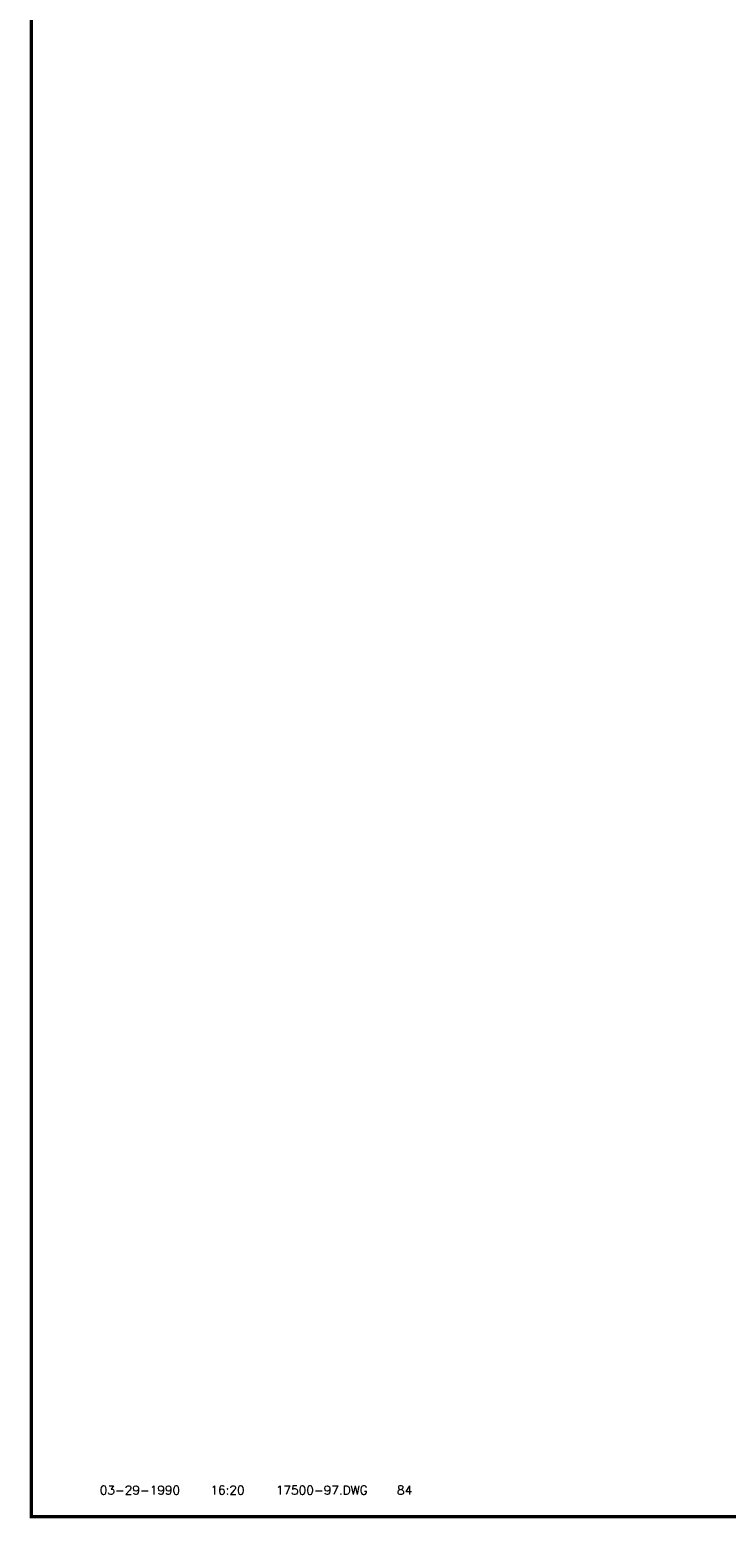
# Model space of a CAD drawing. Extents: x 191305 to 332543, y 771780 to 855880.
# Tile 1 of 5: x 191305 to 213360, y 771780 to 818965. Entities that reach past the tile are written whole.
import ezdxf
from ezdxf.enums import TextEntityAlignment as Align

# ---------------------------------------------------------------- set-up
doc = ezdxf.new("R2010")
doc.units = 0
doc.header["$LTSCALE"] = 1200
doc.layers.get('0').update_dxf_attribs({"linetype": 'CONTINUOUS'})
doc.layers.add('BORDER', color=1, linetype='CONTINUOUS')
doc.layers.add('TEXT', color=7, linetype='CONTINUOUS')
doc.styles.get("Standard").update_dxf_attribs({"font": 'ROMANT'})

# ---------------------------------------------------------------- blocks, each defined once
blk = doc.blocks.new('LOGON')
at = {"color": 0}
blk.add_attdef('DATE', text='', height=1, dxfattribs=at).set_placement((-1.87, 1.76), align=Align.RIGHT)
for tag, p in [('TIME', (1.56, 1.76)), ('DRAWING', (8.97, 1.76)), ('OPERATOR', (22.66, 1.76))]:
    blk.add_attdef(tag, p, '', height=1, dxfattribs=at)

msp = doc.modelspace()

# ---------------------------------------------------------------- linework, layer by layer
at = {"layer": 'BORDER', "color": 0, "const_width": 100}
msp.add_lwpolyline([(191355, 771830), (323355, 771830), (323355, 855830), (191355, 855830)], close=True, dxfattribs=at)

# ---------------------------------------------------------------- block references
at = {"layer": 'TEXT', "color": 0, "xscale": 280, "yscale": 280, "zscale": 280}
msp.add_blockref('LOGON', (196588, 772038), dxfattribs=at).add_auto_attribs({'DATE': '03-29-1990', 'TIME': '16:20', 'OPERATOR': '84', 'DRAWING': '17500-97.DWG'})

doc.saveas('drawing.dxf')
